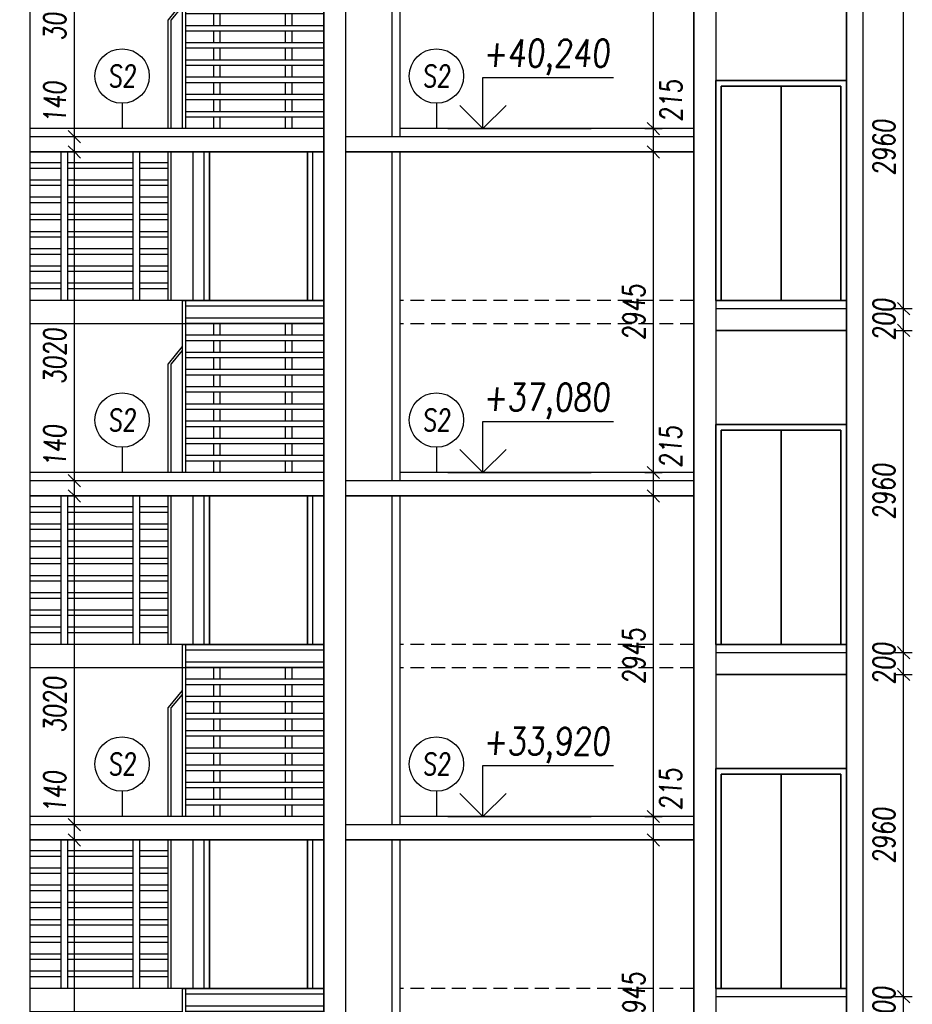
# Model space of a CAD drawing. Header units: millimetres. Extents: x -24606338 to 439687, y 151354 to 480404.
# Tile 37 of 93: x 258820 to 267017, y 220027 to 229072. Entities that reach past the tile are written whole.
import ezdxf
from ezdxf.enums import TextEntityAlignment as Align

# ---------------------------------------------------------------- set-up
doc = ezdxf.new("R2010")
doc.units = ezdxf.units.MM
doc.linetypes.add('ČERCHOVANÁ', pattern=[25.4, 12.7, -6.35, 0, -6.35])
doc.linetypes.add('ČÁRKOVANÁ', pattern=[19.05, 12.7, -6.35])
for name, color, linetype in [('DVERE', 4, 'Continuous'), ('KOTY', 7, 'Continuous'), ('NOVÁ INTERIERY', 240, 'Continuous'), ('OSY', 7, 'Continuous'), ('TENKA', 4, 'Continuous'), ('TLUSTA', 2, 'Continuous'), ('ŽB', 3, 'Continuous')]:
    doc.layers.add(name, color=color, linetype=linetype)
doc.styles.add('CS-ROMANS', font='romans.shx', dxfattribs={"width": 0.75, "oblique": 5})
doc.styles.add('CS-ROMANS_100', font='romans.shx', dxfattribs={"width": 0.75, "oblique": 5, "height": 200})
doc.styles.add('ROMANS', font='romans.shx', dxfattribs={"width": 0.75, "oblique": 5, "height": 200})
doc.dimstyles.new('A_KÓTA_100', dxfattribs={"dimtxt": 200, "dimasz": 4, "dimexe": 100, "dimexo": 1500, "dimgap": 80, "dimtad": 1, "dimdec": 0, "dimdsep": 46, "dimtxsty": 'CS-ROMANS_100', "dimblk": 'KOT_CARA20', "dimcen": 90, "dimse1": 1, "dimse2": 1, "dimclrd": 256, "dimclre": 256, "dimclrt": 256, "dimadec": 0, "dimazin": 0, "dimtfac": 1, "dimtdec": 0, "dimtix": 1, "dimtmove": 2, "dimatfit": 3, "dimldrblk": 'OBLIQUE', "dimfxl": 1, "dimfxlon": 1, "dimtolj": 1, "dimarcsym": 0})

# ---------------------------------------------------------------- blocks, each defined once
blk = doc.blocks.new('BUDOVA_A_schodiste_pohled')
at = {"layer": 'DVERE'}
for points in [[(2700, 2945), (2700, 1580), (1500, 1580), (1500, 2945)], [(1600, 2945), (1600, 1580), (2600, 1580), (2600, 2945)], [(1650, 2945), (1650, 1580), (2550, 1580), (2550, 2945)]]:
    blk.add_lwpolyline(points, dxfattribs=at)
at = {"layer": 'TENKA'}
for points in [[(290, 1580), (290, 2945)], [(350, 1580), (350, 2945)], [(950, 1580), (950, 2945)], [(1010, 1580), (1010, 2945)], [(1270, 1580), (1270, 2945)], [(1300, 1580), (1300, 2945)], [(290, 2844), (0, 2844)], [(950, 2844), (350, 2844)], [(1270, 2844), (1010, 2844)], [(290, 2794), (0, 2794)], [(950, 2794), (350, 2794)], [(1270, 2794), (1010, 2794)], [(290, 2686), (0, 2686)], [(290, 2636), (0, 2636)], [(950, 2686), (350, 2686)], [(950, 2636), (350, 2636)], [(1270, 2686), (1010, 2686)], [(1270, 2636), (1010, 2636)], [(290, 2528), (0, 2528)], [(290, 2478), (0, 2478)], [(950, 2528), (350, 2528)], [(950, 2478), (350, 2478)], [(1270, 2528), (1010, 2528)], [(1270, 2478), (1010, 2478)], [(290, 2370), (0, 2370)], [(950, 2370), (350, 2370)], [(1270, 2370), (1010, 2370)], [(290, 2320), (0, 2320)], [(950, 2320), (350, 2320)], [(1270, 2320), (1010, 2320)], [(290, 2212), (0, 2212)], [(950, 2212), (350, 2212)], [(1270, 2212), (1010, 2212)], [(290, 2162), (0, 2162)], [(950, 2162), (350, 2162)], [(1270, 2162), (1010, 2162)], [(290, 2054), (0, 2054)], [(290, 2004), (0, 2004)], [(950, 2054), (350, 2054)], [(950, 2004), (350, 2004)], [(1270, 2054), (1010, 2054)], [(1270, 2004), (1010, 2004)], [(290, 1896), (0, 1896)], [(290, 1846), (0, 1846)], [(950, 1896), (350, 1896)], [(950, 1846), (350, 1846)], [(1270, 1896), (1010, 1896)], [(1270, 1846), (1010, 1846)], [(290, 1738), (0, 1738)], [(950, 1738), (350, 1738)], [(1270, 1738), (1010, 1738)], [(290, 1688), (0, 1688)], [(950, 1688), (350, 1688)], [(1270, 1688), (1010, 1688)], [(1400, 1580), (0, 1580)], [(1400, 1580), (1400, 0)], [(1400, 1580), (2700, 1580)], [(1430, 1580), (1430, 0)], [(1430, 1530), (2700, 1530)], [(1400, 1365), (0, 1365)], [(1430, 1422), (2700, 1422)], [(1430, 1372), (2700, 1372)], [(1690, 1264), (1690, 1372)], [(1750, 1264), (1750, 1372)], [(2350, 1264), (2350, 1372)], [(2410, 1264), (2410, 1372)], [(1430, 1264), (2700, 1264)], [(1430, 1214), (2700, 1214)], [(1690, 1106), (1690, 1214)], [(1750, 1106), (1750, 1214)], [(2350, 1106), (2350, 1214)], [(2410, 1106), (2410, 1214)], [(1430, 1106), (2700, 1106)], [(1430, 1056), (2700, 1056)], [(1690, 948), (1690, 1056)], [(1750, 948), (1750, 1056)], [(2350, 948), (2350, 1056)], [(2410, 948), (2410, 1056)], [(1430, 948), (2700, 948)], [(1430, 898), (2700, 898)], [(1690, 790), (1690, 898)], [(1750, 790), (1750, 898)], [(2350, 790), (2350, 898)], [(2410, 790), (2410, 898)], [(1430, 790), (2700, 790)], [(1430, 740), (2700, 740)], [(1690, 632), (1690, 740)], [(1750, 632), (1750, 740)], [(2350, 632), (2350, 740)], [(2410, 632), (2410, 740)], [(1430, 632), (2700, 632)], [(1430, 582), (2700, 582)], [(1690, 474), (1690, 582)], [(1750, 474), (1750, 582)], [(2350, 474), (2350, 582)], [(2410, 474), (2410, 582)], [(1430, 474), (2700, 474)], [(1430, 424), (2700, 424)], [(1690, 316), (1690, 424)], [(1750, 316), (1750, 424)], [(2350, 316), (2350, 424)], [(2410, 316), (2410, 424)], [(1430, 316), (2700, 316)], [(1430, 266), (2700, 266)], [(1690, 158), (1690, 266)], [(1750, 158), (1750, 266)], [(2350, 158), (2350, 266)], [(2410, 158), (2410, 266)], [(1430, 158), (2700, 158)], [(1430, 108), (2700, 108)], [(1690, 0), (1690, 108)], [(1750, 0), (1750, 108)], [(2350, 0), (2350, 108)], [(2410, 0), (2410, 108)]]:
    blk.add_lwpolyline(points, dxfattribs=at)
at = {"layer": 'TENKA', "color": 7}
for points in [[(1400, 1158), (1270, 1000)], [(1400, 1121.5), (1300, 1000)], [(1270, 0), (1270, 1000)], [(1300, 0), (1300, 1000)]]:
    blk.add_lwpolyline(points, dxfattribs=at)
blk = doc.blocks.new('VÝŠKOVÁ KÓTA 1')
at = {"ltscale": 0.25}
for p, q in [((0, 3.758), (9.586, 3.758)), ((0, 0), (0, 3.758)), ((0, 0), (-1.697, 1.697)), ((0, 0), (1.697, 1.697))]:
    blk.add_line(p, q, dxfattribs=at)
at = {"style": 'ROMANS', "oblique": 5, "width": 0.8}
blk.add_attdef('VÝŠKA', (0, 4.539), '', height=2, dxfattribs=at)
blk = doc.blocks.new('KOT_CARA20')
for p, q in [((0, 0), (-14.1, -14.1)), ((0, 20), (0, -20)), ((0, 0), (14.1, 14.1))]:
    blk.add_line(p, q)
blk = doc.blocks.new('*D2824')
at = {"layer": 'Defpoints', "color": 0, "transparency": 16777216}
for p in [(264639.9, 221537.2), (265011.8, 221537.2), (265011.8, 218592.2)]:
    blk.add_point(p, dxfattribs=at)
at = {"layer": 'KOTY', "lineweight": -2, "transparency": 16777216}
blk.add_line((264639.9, 218596.2), (264639.9, 221533.2), dxfattribs=at)
at = {"layer": 'KOTY', "lineweight": -2, "transparency": 16777216, "xscale": 4, "yscale": 4, "zscale": 4}
for p, rotation in [((264639.9, 221537.2), 90), ((264639.9, 218592.2), 270)]:
    blk.add_blockref('KOT_CARA20', p, dxfattribs=dict(at, rotation=rotation))
at = {"layer": 'KOTY', "transparency": 16777216, "insert": (264459.9, 220064.7), "char_height": 200, "attachment_point": 5, "rotation": 90, "style": 'CS-ROMANS_100'}
blk.add_mtext('\\A1;2945', dxfattribs=at)
blk = doc.blocks.new('_OBLIQUE')
at = {"color": 0, "linetype": 'ByBlock', "ltscale": 15}
blk.add_line((-0.5, -0.5), (0.5, 0.5), dxfattribs=at)
blk = doc.blocks.new('*D2825')
at = {"layer": 'Defpoints', "color": 0, "transparency": 16777216}
for p in [(264639.9, 221752.2), (265011.8, 221752.2), (265011.8, 221537.2)]:
    blk.add_point(p, dxfattribs=at)
at = {"layer": 'KOTY', "lineweight": -2, "transparency": 16777216}
blk.add_line((264639.9, 221541.2), (264639.9, 221748.2), dxfattribs=at)
at = {"layer": 'KOTY', "lineweight": -2, "transparency": 16777216, "xscale": 4, "yscale": 4, "zscale": 4}
for p, rotation in [((264639.9, 221752.2), 90), ((264639.9, 221537.2), 270)]:
    blk.add_blockref('KOT_CARA20', p, dxfattribs=dict(at, rotation=rotation))
at = {"layer": 'KOTY', "transparency": 16777216, "insert": (264797, 222002.5), "char_height": 200, "attachment_point": 5, "rotation": 90, "style": 'CS-ROMANS_100'}
blk.add_mtext('\\A1;215', dxfattribs=at)
blk = doc.blocks.new('*D2826')
at = {"layer": 'Defpoints', "color": 0, "transparency": 16777216}
for p in [(264639.9, 224697.2), (265011.8, 224697.2), (265011.8, 221752.2)]:
    blk.add_point(p, dxfattribs=at)
at = {"layer": 'KOTY', "lineweight": -2, "transparency": 16777216}
blk.add_line((264639.9, 221756.2), (264639.9, 224693.2), dxfattribs=at)
at = {"layer": 'KOTY', "lineweight": -2, "transparency": 16777216, "xscale": 4, "yscale": 4, "zscale": 4}
for p, rotation in [((264639.9, 224697.2), 90), ((264639.9, 221752.2), 270)]:
    blk.add_blockref('KOT_CARA20', p, dxfattribs=dict(at, rotation=rotation))
at = {"layer": 'KOTY', "transparency": 16777216, "insert": (264459.9, 223224.7), "char_height": 200, "attachment_point": 5, "rotation": 90, "style": 'CS-ROMANS_100'}
blk.add_mtext('\\A1;2945', dxfattribs=at)
blk = doc.blocks.new('*D2827')
at = {"layer": 'Defpoints', "color": 0, "transparency": 16777216}
for p in [(264639.9, 224912.2), (265011.8, 224912.2), (265011.8, 224697.2)]:
    blk.add_point(p, dxfattribs=at)
at = {"layer": 'KOTY', "lineweight": -2, "transparency": 16777216}
blk.add_line((264639.9, 224701.2), (264639.9, 224908.2), dxfattribs=at)
at = {"layer": 'KOTY', "lineweight": -2, "transparency": 16777216, "xscale": 4, "yscale": 4, "zscale": 4}
for p, rotation in [((264639.9, 224912.2), 90), ((264639.9, 224697.2), 270)]:
    blk.add_blockref('KOT_CARA20', p, dxfattribs=dict(at, rotation=rotation))
at = {"layer": 'KOTY', "transparency": 16777216, "insert": (264797.9, 225148), "char_height": 200, "attachment_point": 5, "rotation": 90, "style": 'CS-ROMANS_100'}
blk.add_mtext('\\A1;215', dxfattribs=at)
blk = doc.blocks.new('*D2828')
at = {"layer": 'Defpoints', "color": 0, "transparency": 16777216}
for p in [(264639.9, 227857.2), (265011.8, 227857.2), (265011.8, 224912.2)]:
    blk.add_point(p, dxfattribs=at)
at = {"layer": 'KOTY', "lineweight": -2, "transparency": 16777216}
blk.add_line((264639.9, 224916.2), (264639.9, 227853.2), dxfattribs=at)
at = {"layer": 'KOTY', "lineweight": -2, "transparency": 16777216, "xscale": 4, "yscale": 4, "zscale": 4}
for p, rotation in [((264639.9, 227857.2), 90), ((264639.9, 224912.2), 270)]:
    blk.add_blockref('KOT_CARA20', p, dxfattribs=dict(at, rotation=rotation))
at = {"layer": 'KOTY', "transparency": 16777216, "insert": (264459.9, 226384.7), "char_height": 200, "attachment_point": 5, "rotation": 90, "style": 'CS-ROMANS_100'}
blk.add_mtext('\\A1;2945', dxfattribs=at)
blk = doc.blocks.new('*D2829')
at = {"layer": 'Defpoints', "color": 0, "transparency": 16777216}
for p in [(264639.9, 228072.2), (265011.8, 228072.2), (265011.8, 227857.2)]:
    blk.add_point(p, dxfattribs=at)
at = {"layer": 'KOTY', "lineweight": -2, "transparency": 16777216}
blk.add_line((264639.9, 227861.2), (264639.9, 228068.2), dxfattribs=at)
at = {"layer": 'KOTY', "lineweight": -2, "transparency": 16777216, "xscale": 4, "yscale": 4, "zscale": 4}
for p, rotation in [((264639.9, 228072.2), 90), ((264639.9, 227857.2), 270)]:
    blk.add_blockref('KOT_CARA20', p, dxfattribs=dict(at, rotation=rotation))
at = {"layer": 'KOTY', "transparency": 16777216, "insert": (264801.2, 228327.4), "char_height": 200, "attachment_point": 5, "rotation": 90, "style": 'CS-ROMANS_100'}
blk.add_mtext('\\A1;215', dxfattribs=at)
blk = doc.blocks.new('*D2830')
at = {"layer": 'Defpoints', "color": 0, "transparency": 16777216}
for p in [(264639.9, 231017.2), (265011.8, 231017.2), (265011.8, 228072.2)]:
    blk.add_point(p, dxfattribs=at)
at = {"layer": 'KOTY', "lineweight": -2, "transparency": 16777216}
blk.add_line((264639.9, 228076.2), (264639.9, 231013.2), dxfattribs=at)
at = {"layer": 'KOTY', "lineweight": -2, "transparency": 16777216, "xscale": 4, "yscale": 4, "zscale": 4}
for p, rotation in [((264639.9, 231017.2), 90), ((264639.9, 228072.2), 270)]:
    blk.add_blockref('KOT_CARA20', p, dxfattribs=dict(at, rotation=rotation))
at = {"layer": 'KOTY', "transparency": 16777216, "insert": (264459.9, 229544.7), "char_height": 200, "attachment_point": 5, "rotation": 90, "style": 'CS-ROMANS_100'}
blk.add_mtext('\\A1;2945', dxfattribs=at)
blk = doc.blocks.new('*D3081')
at = {"layer": 'Defpoints', "color": 0, "transparency": 16777216}
for p in [(259321.8, 221537.2), (259487, 221537.2), (259546.5, 218517.2)]:
    blk.add_point(p, dxfattribs=at)
at = {"layer": 'KOTY', "lineweight": -2, "transparency": 16777216}
blk.add_line((259321.8, 218521.2), (259321.8, 221533.2), dxfattribs=at)
at = {"layer": 'KOTY', "lineweight": -2, "transparency": 16777216, "xscale": 4, "yscale": 4, "zscale": 4}
for p, rotation in [((259321.8, 221537.2), 90), ((259321.8, 218517.2), 270)]:
    blk.add_blockref('KOT_CARA20', p, dxfattribs=dict(at, rotation=rotation))
at = {"layer": 'KOTY', "transparency": 16777216, "insert": (259141.8, 219651.6), "char_height": 200, "attachment_point": 5, "rotation": 90, "style": 'CS-ROMANS_100'}
blk.add_mtext('\\A1;3020', dxfattribs=at)
blk = doc.blocks.new('*D3082')
at = {"layer": 'Defpoints', "color": 0, "transparency": 16777216}
for p in [(259321.8, 221677.2), (259472, 221677.2), (259487, 221537.2)]:
    blk.add_point(p, dxfattribs=at)
at = {"layer": 'KOTY', "lineweight": -2, "transparency": 16777216}
for p, q in [((259321.8, 221681.2), (259321.8, 221685.2)), ((259321.8, 221537.2), (259321.8, 221677.2)), ((259321.8, 221533.2), (259321.8, 221529.2))]:
    blk.add_line(p, q, dxfattribs=at)
at = {"layer": 'KOTY', "lineweight": -2, "transparency": 16777216, "xscale": 4, "yscale": 4, "zscale": 4}
for p, rotation in [((259321.8, 221677.2), 270), ((259321.8, 221537.2), 90)]:
    blk.add_blockref('KOT_CARA20', p, dxfattribs=dict(at, rotation=rotation))
at = {"layer": 'KOTY', "transparency": 16777216, "insert": (259141.8, 221978), "char_height": 200, "attachment_point": 5, "rotation": 90, "style": 'CS-ROMANS_100'}
blk.add_mtext('\\A1;140', dxfattribs=at)
blk = doc.blocks.new('*D3083')
at = {"layer": 'Defpoints', "color": 0, "transparency": 16777216}
for p in [(259321.8, 224697.2), (259460.2, 224697.2), (259472, 221677.2)]:
    blk.add_point(p, dxfattribs=at)
at = {"layer": 'KOTY', "lineweight": -2, "transparency": 16777216}
blk.add_line((259321.8, 221681.2), (259321.8, 224693.2), dxfattribs=at)
at = {"layer": 'KOTY', "lineweight": -2, "transparency": 16777216, "xscale": 4, "yscale": 4, "zscale": 4}
for p, rotation in [((259321.8, 224697.2), 90), ((259321.8, 221677.2), 270)]:
    blk.add_blockref('KOT_CARA20', p, dxfattribs=dict(at, rotation=rotation))
at = {"layer": 'KOTY', "transparency": 16777216, "insert": (259141.8, 222779.5), "char_height": 200, "attachment_point": 5, "rotation": 90, "style": 'CS-ROMANS_100'}
blk.add_mtext('\\A1;3020', dxfattribs=at)
blk = doc.blocks.new('*D3084')
at = {"layer": 'Defpoints', "color": 0, "transparency": 16777216}
for p in [(259321.8, 224837.2), (259479.4, 224837.2), (259460.2, 224697.2)]:
    blk.add_point(p, dxfattribs=at)
at = {"layer": 'KOTY', "lineweight": -2, "transparency": 16777216}
for p, q in [((259321.8, 224841.2), (259321.8, 224845.2)), ((259321.8, 224697.2), (259321.8, 224837.2)), ((259321.8, 224693.2), (259321.8, 224689.2))]:
    blk.add_line(p, q, dxfattribs=at)
at = {"layer": 'KOTY', "lineweight": -2, "transparency": 16777216, "xscale": 4, "yscale": 4, "zscale": 4}
for p, rotation in [((259321.8, 224837.2), 270), ((259321.8, 224697.2), 90)]:
    blk.add_blockref('KOT_CARA20', p, dxfattribs=dict(at, rotation=rotation))
at = {"layer": 'KOTY', "transparency": 16777216, "insert": (259141.8, 225157.1), "char_height": 200, "attachment_point": 5, "rotation": 90, "style": 'CS-ROMANS_100'}
blk.add_mtext('\\A1;140', dxfattribs=at)
blk = doc.blocks.new('*D3085')
at = {"layer": 'Defpoints', "color": 0, "transparency": 16777216}
for p in [(259321.8, 227857.2), (259465.1, 227857.2), (259479.4, 224837.2)]:
    blk.add_point(p, dxfattribs=at)
at = {"layer": 'KOTY', "lineweight": -2, "transparency": 16777216}
blk.add_line((259321.8, 224841.2), (259321.8, 227853.2), dxfattribs=at)
at = {"layer": 'KOTY', "lineweight": -2, "transparency": 16777216, "xscale": 4, "yscale": 4, "zscale": 4}
for p, rotation in [((259321.8, 227857.2), 90), ((259321.8, 224837.2), 270)]:
    blk.add_blockref('KOT_CARA20', p, dxfattribs=dict(at, rotation=rotation))
at = {"layer": 'KOTY', "transparency": 16777216, "insert": (259141.8, 225981.9), "char_height": 200, "attachment_point": 5, "rotation": 90, "style": 'CS-ROMANS_100'}
blk.add_mtext('\\A1;3020', dxfattribs=at)
blk = doc.blocks.new('*D3086')
at = {"layer": 'Defpoints', "color": 0, "transparency": 16777216}
for p in [(259321.8, 227997.2), (259458.6, 227997.2), (259465.1, 227857.2)]:
    blk.add_point(p, dxfattribs=at)
at = {"layer": 'KOTY', "lineweight": -2, "transparency": 16777216}
for p, q in [((259321.8, 228001.2), (259321.8, 228005.2)), ((259321.8, 227857.2), (259321.8, 227997.2)), ((259321.8, 227853.2), (259321.8, 227849.2))]:
    blk.add_line(p, q, dxfattribs=at)
at = {"layer": 'KOTY', "lineweight": -2, "transparency": 16777216, "xscale": 4, "yscale": 4, "zscale": 4}
for p, rotation in [((259321.8, 227997.2), 270), ((259321.8, 227857.2), 90)]:
    blk.add_blockref('KOT_CARA20', p, dxfattribs=dict(at, rotation=rotation))
at = {"layer": 'KOTY', "transparency": 16777216, "insert": (259141.8, 228313.3), "char_height": 200, "attachment_point": 5, "rotation": 90, "style": 'CS-ROMANS_100'}
blk.add_mtext('\\A1;140', dxfattribs=at)
blk = doc.blocks.new('*D3087')
at = {"layer": 'Defpoints', "color": 0, "transparency": 16777216}
for p in [(259321.8, 231017.2), (259532.5, 231017.2), (259458.6, 227997.2)]:
    blk.add_point(p, dxfattribs=at)
at = {"layer": 'KOTY', "lineweight": -2, "transparency": 16777216}
blk.add_line((259321.8, 228001.2), (259321.8, 231013.2), dxfattribs=at)
at = {"layer": 'KOTY', "lineweight": -2, "transparency": 16777216, "xscale": 4, "yscale": 4, "zscale": 4}
for p, rotation in [((259321.8, 231017.2), 90), ((259321.8, 227997.2), 270)]:
    blk.add_blockref('KOT_CARA20', p, dxfattribs=dict(at, rotation=rotation))
at = {"layer": 'KOTY', "transparency": 16777216, "insert": (259141.8, 229138.1), "char_height": 200, "attachment_point": 5, "rotation": 90, "style": 'CS-ROMANS_100'}
blk.add_mtext('\\A1;3020', dxfattribs=at)
blk = doc.blocks.new('*D3122')
at = {"layer": 'Defpoints', "color": 0, "transparency": 16777216}
for p in [(266309, 220097.2), (266937.1, 220097.2), (266323.6, 219897.2)]:
    blk.add_point(p, dxfattribs=at)
at = {"layer": 'KOTY', "lineweight": -2, "transparency": 16777216}
for p, q in [((266937.1, 220101.2), (266937.1, 220105.2)), ((266937.1, 219897.2), (266937.1, 220097.2)), ((266937.1, 219893.2), (266937.1, 219889.2))]:
    blk.add_line(p, q, dxfattribs=at)
at = {"layer": 'KOTY', "lineweight": -2, "transparency": 16777216, "xscale": 4, "yscale": 4, "zscale": 4}
for p, rotation in [((266937.1, 220097.2), 270), ((266937.1, 219897.2), 90)]:
    blk.add_blockref('KOT_CARA20', p, dxfattribs=dict(at, rotation=rotation))
at = {"layer": 'KOTY', "transparency": 16777216, "insert": (266757.1, 219997.2), "char_height": 200, "attachment_point": 5, "rotation": 90, "style": 'CS-ROMANS_100'}
blk.add_mtext('\\A1;200', dxfattribs=at)
blk = doc.blocks.new('*D3123')
at = {"layer": 'Defpoints', "color": 0, "transparency": 16777216}
for p in [(266299.6, 223057.2), (266937.1, 223057.2), (266309, 220097.2)]:
    blk.add_point(p, dxfattribs=at)
at = {"layer": 'KOTY', "lineweight": -2, "transparency": 16777216}
blk.add_line((266937.1, 220101.2), (266937.1, 223053.2), dxfattribs=at)
at = {"layer": 'KOTY', "lineweight": -2, "transparency": 16777216, "xscale": 4, "yscale": 4, "zscale": 4}
for p, rotation in [((266937.1, 223057.2), 90), ((266937.1, 220097.2), 270)]:
    blk.add_blockref('KOT_CARA20', p, dxfattribs=dict(at, rotation=rotation))
at = {"layer": 'KOTY', "transparency": 16777216, "insert": (266757.1, 221577.2), "char_height": 200, "attachment_point": 5, "rotation": 90, "style": 'CS-ROMANS_100'}
blk.add_mtext('\\A1;2960', dxfattribs=at)
blk = doc.blocks.new('*D3124')
at = {"layer": 'Defpoints', "color": 0, "transparency": 16777216}
for p in [(266289.9, 223257.2), (266937.1, 223257.2), (266299.6, 223057.2)]:
    blk.add_point(p, dxfattribs=at)
at = {"layer": 'KOTY', "lineweight": -2, "transparency": 16777216}
for p, q in [((266937.1, 223261.2), (266937.1, 223265.2)), ((266937.1, 223057.2), (266937.1, 223257.2)), ((266937.1, 223053.2), (266937.1, 223049.2))]:
    blk.add_line(p, q, dxfattribs=at)
at = {"layer": 'KOTY', "lineweight": -2, "transparency": 16777216, "xscale": 4, "yscale": 4, "zscale": 4}
for p, rotation in [((266937.1, 223257.2), 270), ((266937.1, 223057.2), 90)]:
    blk.add_blockref('KOT_CARA20', p, dxfattribs=dict(at, rotation=rotation))
at = {"layer": 'KOTY', "transparency": 16777216, "insert": (266757.1, 223157.2), "char_height": 200, "attachment_point": 5, "rotation": 90, "style": 'CS-ROMANS_100'}
blk.add_mtext('\\A1;200', dxfattribs=at)
blk = doc.blocks.new('*D3125')
at = {"layer": 'Defpoints', "color": 0, "transparency": 16777216}
for p in [(266306.1, 226217.2), (266937.1, 226217.2), (266289.9, 223257.2)]:
    blk.add_point(p, dxfattribs=at)
at = {"layer": 'KOTY', "lineweight": -2, "transparency": 16777216}
blk.add_line((266937.1, 223261.2), (266937.1, 226213.2), dxfattribs=at)
at = {"layer": 'KOTY', "lineweight": -2, "transparency": 16777216, "xscale": 4, "yscale": 4, "zscale": 4}
for p, rotation in [((266937.1, 226217.2), 90), ((266937.1, 223257.2), 270)]:
    blk.add_blockref('KOT_CARA20', p, dxfattribs=dict(at, rotation=rotation))
at = {"layer": 'KOTY', "transparency": 16777216, "insert": (266757.1, 224737.2), "char_height": 200, "attachment_point": 5, "rotation": 90, "style": 'CS-ROMANS_100'}
blk.add_mtext('\\A1;2960', dxfattribs=at)
blk = doc.blocks.new('*D3126')
at = {"layer": 'Defpoints', "color": 0, "transparency": 16777216}
for p in [(266310, 226417.2), (266937.1, 226417.2), (266306.1, 226217.2)]:
    blk.add_point(p, dxfattribs=at)
at = {"layer": 'KOTY', "lineweight": -2, "transparency": 16777216}
for p, q in [((266937.1, 226421.2), (266937.1, 226425.2)), ((266937.1, 226217.2), (266937.1, 226417.2)), ((266937.1, 226213.2), (266937.1, 226209.2))]:
    blk.add_line(p, q, dxfattribs=at)
at = {"layer": 'KOTY', "lineweight": -2, "transparency": 16777216, "xscale": 4, "yscale": 4, "zscale": 4}
for p, rotation in [((266937.1, 226417.2), 270), ((266937.1, 226217.2), 90)]:
    blk.add_blockref('KOT_CARA20', p, dxfattribs=dict(at, rotation=rotation))
at = {"layer": 'KOTY', "transparency": 16777216, "insert": (266757.1, 226317.2), "char_height": 200, "attachment_point": 5, "rotation": 90, "style": 'CS-ROMANS_100'}
blk.add_mtext('\\A1;200', dxfattribs=at)
blk = doc.blocks.new('*D3127')
at = {"layer": 'Defpoints', "color": 0, "transparency": 16777216}
for p in [(266312.4, 229377.2), (266937.1, 229377.2), (266310, 226417.2)]:
    blk.add_point(p, dxfattribs=at)
at = {"layer": 'KOTY', "lineweight": -2, "transparency": 16777216}
blk.add_line((266937.1, 226421.2), (266937.1, 229373.2), dxfattribs=at)
at = {"layer": 'KOTY', "lineweight": -2, "transparency": 16777216, "xscale": 4, "yscale": 4, "zscale": 4}
for p, rotation in [((266937.1, 229377.2), 90), ((266937.1, 226417.2), 270)]:
    blk.add_blockref('KOT_CARA20', p, dxfattribs=dict(at, rotation=rotation))
at = {"layer": 'KOTY', "transparency": 16777216, "insert": (266757.1, 227897.2), "char_height": 200, "attachment_point": 5, "rotation": 90, "style": 'CS-ROMANS_100'}
blk.add_mtext('\\A1;2960', dxfattribs=at)
blk = doc.blocks.new('*D3486')
at = {"layer": 'Defpoints', "color": 0, "transparency": 16777216}
for p in [(242883.4, 253679.2), (260168.9, 253679.2), (256411.8, 187832.2)]:
    blk.add_point(p, dxfattribs=at)
at = {"layer": 'TENKA', "lineweight": -2, "transparency": 16777216}
blk.add_line((242883.4, 187836.2), (242883.4, 253675.2), dxfattribs=at)
at = {"layer": 'TENKA', "lineweight": -2, "transparency": 16777216, "xscale": 4, "yscale": 4, "zscale": 4}
for p, rotation in [((242883.4, 253679.2), 90), ((242883.4, 187832.2), 270)]:
    blk.add_blockref('KOT_CARA20', p, dxfattribs=dict(at, rotation=rotation))
at = {"layer": 'TENKA', "transparency": 16777216, "insert": (242703.4, 220755.7), "char_height": 200, "attachment_point": 5, "rotation": 90, "style": 'CS-ROMANS_100'}
blk.add_mtext('\\A1;65847', dxfattribs=at)

msp = doc.modelspace()

# ---------------------------------------------------------------- linework, layer by layer
at = {"layer": 'DVERE'}
for points in [[(265211.809, 226492.158), (266411.809, 226492.158), (266411.809, 228512.158), (265211.809, 228512.158)], [(265261.809, 226492.158), (266361.809, 226492.158), (266361.809, 228462.158), (265261.809, 228462.158)], [(265211.809, 223332.158), (266411.809, 223332.158), (266411.809, 225352.158), (265211.809, 225352.158)], [(265261.809, 223332.158), (266361.809, 223332.158), (266361.809, 225302.158), (265261.809, 225302.158)], [(265211.809, 220172.158), (266411.809, 220172.158), (266411.809, 222192.158), (265211.809, 222192.158)], [(265261.809, 220172.158), (266361.809, 220172.158), (266361.809, 222142.158), (265261.809, 222142.158)]]:
    msp.add_lwpolyline(points, close=True, dxfattribs=at)
at = {"layer": 'KOTY'}
for p, q in [((259759.936, 228304.118), (259759.936, 228072.158)), ((262646.843, 228304.118), (262646.843, 228072.158)), ((259759.936, 225144.118), (259759.936, 224912.158)), ((262646.843, 225144.118), (262646.843, 224912.158)), ((259759.936, 221984.118), (259759.936, 221752.158)), ((262646.843, 221984.118), (262646.843, 221752.158))]:
    msp.add_line(p, q, dxfattribs=at)
at = {"layer": 'KOTY', "linetype": 'ByBlock'}
for p, q in [((262750.672, 228072.158), (264067.766, 228072.158)), ((262750.672, 224912.158), (264067.766, 224912.158)), ((262750.672, 221752.158), (264067.766, 221752.158))]:
    msp.add_line(p, q, dxfattribs=at)
at = {"layer": 'KOTY', "ltscale": 20}
for centre in [(259759.936, 228554.118), (262646.843, 228554.118), (259759.936, 225394.118), (262646.843, 225394.118), (259759.936, 222234.118), (262646.843, 222234.118)]:
    msp.add_circle(centre, 250, dxfattribs=at)
at = {"layer": 'NOVÁ INTERIERY'}
for points in [[(265211.809, 228512.158), (266411.809, 228512.158), (266411.809, 226492.158), (265211.809, 226492.158)], [(265261.809, 228462.158), (265811.809, 228462.158), (265811.809, 226492.158), (265261.809, 226492.158)], [(265811.809, 228462.158), (266361.809, 228462.158), (266361.809, 226492.158), (265811.809, 226492.158)], [(265211.809, 225352.158), (266411.809, 225352.158), (266411.809, 223332.158), (265211.809, 223332.158)], [(265261.809, 225302.158), (265811.809, 225302.158), (265811.809, 223332.158), (265261.809, 223332.158)], [(265811.809, 225302.158), (266361.809, 225302.158), (266361.809, 223332.158), (265811.809, 223332.158)], [(265211.809, 222192.158), (266411.809, 222192.158), (266411.809, 220172.158), (265211.809, 220172.158)], [(265261.809, 222142.158), (265811.809, 222142.158), (265811.809, 220172.158), (265261.809, 220172.158)], [(265811.809, 222142.158), (266361.809, 222142.158), (266361.809, 220172.158), (265811.809, 220172.158)]]:
    msp.add_lwpolyline(points, close=True, dxfattribs=at)
for points in [[(260511.809, 227857.158), (260511.809, 226492.158), (261511.809, 226492.158), (261511.809, 227857.158)], [(261461.809, 227857.158), (261461.809, 226492.158), (260561.809, 226492.158), (260561.809, 227857.158)], [(260511.809, 224697.158), (260511.809, 223332.158), (261511.809, 223332.158), (261511.809, 224697.158)], [(261461.809, 224697.158), (261461.809, 223332.158), (260561.809, 223332.158), (260561.809, 224697.158)], [(260511.809, 221537.158), (260511.809, 220172.158), (261511.809, 220172.158), (261511.809, 221537.158)], [(261461.809, 221537.158), (261461.809, 220172.158), (260561.809, 220172.158), (260561.809, 221537.158)]]:
    msp.add_lwpolyline(points, dxfattribs=at)
at = {"layer": 'OSY', "linetype": 'ČERCHOVANÁ', "ltscale": 25}
msp.add_line((265011.809, 251607.158), (265011.809, 174688.935), dxfattribs=at)
at = {"layer": 'TENKA'}
for points in [[(261611.809, 227997.158), (258911.809, 227997.158)], [(265011.809, 227997.158), (262311.809, 227997.158)], [(261611.809, 226492.158), (258911.809, 226492.158)], [(266411.809, 226417.158), (265211.809, 226417.158)], [(261611.809, 226277.158), (258911.809, 226277.158)], [(261611.809, 224837.158), (258911.809, 224837.158)], [(265011.809, 224837.158), (262311.809, 224837.158)], [(261611.809, 223332.158), (258911.809, 223332.158)], [(266411.809, 223257.158), (265211.809, 223257.158)], [(261611.809, 223117.158), (258911.809, 223117.158)], [(261611.809, 221677.158), (258911.809, 221677.158)], [(265011.809, 221677.158), (262311.809, 221677.158)], [(261611.809, 220172.158), (258911.809, 220172.158)], [(266411.809, 220097.158), (265211.809, 220097.158)]]:
    msp.add_lwpolyline(points, dxfattribs=at)
at = {"layer": 'TENKA', "linetype": 'ČÁRKOVANÁ', "ltscale": 10}
for points in [[(265011.809, 226492.158), (262311.809, 226492.158)], [(265011.809, 226277.158), (262311.809, 226277.158)], [(265011.809, 223332.158), (262311.809, 223332.158)], [(265011.809, 223117.158), (262311.809, 223117.158)], [(265011.809, 220172.158), (262311.809, 220172.158)]]:
    msp.add_lwpolyline(points, dxfattribs=at)
at = {"layer": 'TLUSTA'}
for points in [[(261811.809, 249627.158), (261811.809, 179302.158)], [(265011.809, 249627.158), (265011.809, 179112.158)], [(265011.809, 249627.158), (265011.809, 179112.158)], [(265211.809, 249627.158), (265211.809, 179302.158)], [(266411.809, 249627.158), (266411.809, 179302.158)], [(266561.809, 249627.158), (266561.809, 179352.158)], [(258911.809, 245237.158), (258911.809, 179302.158)], [(261611.809, 245237.158), (261611.809, 179302.158)], [(262236.809, 231017.158), (262236.809, 227997.158)], [(262311.809, 231017.158), (262311.809, 227997.158)], [(261611.809, 228072.158), (258911.809, 228072.158)], [(265011.809, 228072.158), (262311.809, 228072.158)], [(262311.809, 227997.158), (261811.809, 227997.158)], [(261611.809, 227857.158), (258911.809, 227857.158)], [(265011.809, 227857.158), (261811.809, 227857.158)], [(262236.809, 227857.158), (262236.809, 224837.158)], [(262311.809, 227857.158), (262311.809, 224837.158)], [(266411.809, 226492.158), (265211.809, 226492.158)], [(266411.809, 226217.158), (265211.809, 226217.158)], [(261611.809, 224912.158), (258911.809, 224912.158)], [(265011.809, 224912.158), (262311.809, 224912.158)], [(262311.809, 224837.158), (261811.809, 224837.158)], [(261611.809, 224697.158), (258911.809, 224697.158)], [(265011.809, 224697.158), (261811.809, 224697.158)], [(262236.809, 224697.158), (262236.809, 221677.158)], [(262311.809, 224697.158), (262311.809, 221677.158)], [(266411.809, 223332.158), (265211.809, 223332.158)], [(266411.809, 223057.158), (265211.809, 223057.158)], [(261611.809, 221752.158), (258911.809, 221752.158)], [(265011.809, 221752.158), (262311.809, 221752.158)], [(262311.809, 221677.158), (261811.809, 221677.158)], [(261611.809, 221537.158), (258911.809, 221537.158)], [(265011.809, 221537.158), (261811.809, 221537.158)], [(262236.809, 221537.158), (262236.809, 218517.158)], [(262311.809, 221537.158), (262311.809, 218517.158)], [(266411.809, 220172.158), (265211.809, 220172.158)]]:
    msp.add_lwpolyline(points, dxfattribs=at)
at = {"layer": 'ŽB'}
for points in [[(265011.809, 249627.158), (265211.809, 249627.158), (265211.809, 179302.158), (265011.809, 179302.158)], [(266411.809, 249627.158), (266561.809, 249627.158), (266561.809, 179352.158), (266411.809, 179352.158)], [(258711.809, 245237.158), (258911.809, 245237.158), (258911.809, 191157.158), (258711.809, 191157.158)], [(261611.809, 245237.158), (261811.809, 245237.158), (261811.809, 179302.158), (261611.809, 179302.158)], [(258911.809, 227857.158), (261611.809, 227857.158), (261611.809, 227997.158), (258911.809, 227997.158)], [(261811.809, 227857.158), (265011.809, 227857.158), (265011.809, 227997.158), (261811.809, 227997.158)], [(265211.809, 226217.158), (266411.809, 226217.158), (266411.809, 226417.158), (265211.809, 226417.158)], [(258911.809, 224697.158), (261611.809, 224697.158), (261611.809, 224837.158), (258911.809, 224837.158)], [(261811.809, 224697.158), (265011.809, 224697.158), (265011.809, 224837.158), (261811.809, 224837.158)], [(265211.809, 223057.158), (266411.809, 223057.158), (266411.809, 223257.158), (265211.809, 223257.158)], [(258911.809, 221537.158), (261611.809, 221537.158), (261611.809, 221677.158), (258911.809, 221677.158)], [(261811.809, 221537.158), (265011.809, 221537.158), (265011.809, 221677.158), (261811.809, 221677.158)], [(265211.809, 219897.158), (266411.809, 219897.158), (266411.809, 220097.158), (265211.809, 220097.158)]]:
    msp.add_lwpolyline(points, close=True, dxfattribs=at)

# ---------------------------------------------------------------- block references
at = {"layer": 'KOTY', "xscale": 125, "yscale": 125, "zscale": 125}
for p, values in [((263073.646, 228072.158), {'VÝŠKA': '+40,240'}), ((263073.646, 224912.158), {'VÝŠKA': '+37,080'}), ((263073.646, 221752.158), {'VÝŠKA': '+33,920'})]:
    msp.add_blockref('VÝŠKOVÁ KÓTA 1', p, dxfattribs=at).add_auto_attribs(values)
at = {"layer": 'TENKA'}
for p in [(258911.809, 228072.158), (258911.809, 224912.158), (258911.809, 221752.158), (258911.809, 218592.158)]:
    msp.add_blockref('BUDOVA_A_schodiste_pohled', p, dxfattribs=at)

# ---------------------------------------------------------------- texts
at = {"layer": 'KOTY', "ltscale": 20, "style": 'CS-ROMANS', "oblique": 5, "width": 0.75}
for p in [(259759.936, 228554.118), (262646.843, 228554.118), (259759.936, 225394.118), (262646.843, 225394.118), (259759.936, 222234.118), (262646.843, 222234.118)]:
    msp.add_text('S2', height=200, dxfattribs=at).set_placement(p, align=Align.MIDDLE)

# ---------------------------------------------------------------- dimensions: what is measured, and where the dimension line sits
at = {"layer": 'KOTY'}
for base, p1, p2, picture, middle in [((259321.847, 231017.158), (259458.632, 227997.158), (259532.506, 231017.158), '*D3087', (259141.847, 229138.14)), ((259321.847, 227997.158), (259465.14, 227857.158), (259458.632, 227997.158), '*D3086', (259141.847, 228313.273)), ((264639.861, 228072.158), (265011.809, 227857.158), (265011.809, 228072.158), '*D2829', (264801.237, 228327.391)), ((259321.847, 227857.158), (259479.387, 224837.158), (259465.14, 227857.158), '*D3085', (259141.847, 225981.874)), ((259321.847, 224837.158), (259460.156, 224697.158), (259479.387, 224837.158), '*D3084', (259141.847, 225157.083)), ((264639.861, 224912.158), (265011.809, 224697.158), (265011.809, 224912.158), '*D2827', (264797.859, 225148.047)), ((259321.847, 224697.158), (259471.999, 221677.158), (259460.156, 224697.158), '*D3083', (259141.847, 222779.453)), ((259321.847, 221677.158), (259487.009, 221537.158), (259471.999, 221677.158), '*D3082', (259141.847, 221978.007)), ((264639.861, 221752.158), (265011.809, 221537.158), (265011.809, 221752.158), '*D2825', (264797.029, 222002.475)), ((259321.847, 221537.158), (259546.46, 218517.158), (259487.009, 221537.158), '*D3081', (259141.847, 219651.614))]:
    dim = msp.add_linear_dim(base=base, p1=p1, p2=p2, angle=90, dimstyle='A_KÓTA_100', dxfattribs=at)
    dim.commit()
    dim.dimension.update_dxf_attribs({"geometry": picture, "text_midpoint": middle, "dimtype": 160})
for base, p1, p2, picture, middle in [((264639.861, 231017.158), (265011.809, 228072.158), (265011.809, 231017.158), '*D2830', (264459.861, 229544.658)), ((266937.071, 229377.158), (266309.959, 226417.158), (266312.421, 229377.158), '*D3127', (266757.071, 227897.158)), ((264639.861, 227857.158), (265011.809, 224912.158), (265011.809, 227857.158), '*D2828', (264459.861, 226384.658)), ((266937.071, 226417.158), (266306.148, 226217.158), (266309.959, 226417.158), '*D3126', (266757.071, 226317.158)), ((266937.071, 226217.158), (266289.907, 223257.158), (266306.148, 226217.158), '*D3125', (266757.071, 224737.158)), ((264639.861, 224697.158), (265011.809, 221752.158), (265011.809, 224697.158), '*D2826', (264459.861, 223224.658)), ((266937.071, 223257.158), (266299.64, 223057.158), (266289.907, 223257.158), '*D3124', (266757.071, 223157.158)), ((266937.071, 223057.158), (266309.021, 220097.158), (266299.64, 223057.158), '*D3123', (266757.071, 221577.158)), ((264639.861, 221537.158), (265011.809, 218592.158), (265011.809, 221537.158), '*D2824', (264459.861, 220064.658)), ((266937.071, 220097.158), (266323.561, 219897.158), (266309.021, 220097.158), '*D3122', (266757.071, 219997.158))]:
    dim = msp.add_linear_dim(base=base, p1=p1, p2=p2, angle=90, dimstyle='A_KÓTA_100', dxfattribs=at)
    dim.commit()
    dim.dimension.update_dxf_attribs({"geometry": picture, "text_midpoint": middle})
at = {"layer": 'TENKA'}
dim = msp.add_linear_dim(base=(242883.353, 253679.158), p1=(256411.809, 187832.158), p2=(260168.942, 253679.158), angle=90, dimstyle='A_KÓTA_100', dxfattribs=at)
dim.commit()
dim.dimension.update_dxf_attribs({"geometry": '*D3486', "text_midpoint": (242703.353, 220755.658)})

doc.saveas('drawing.dxf')
